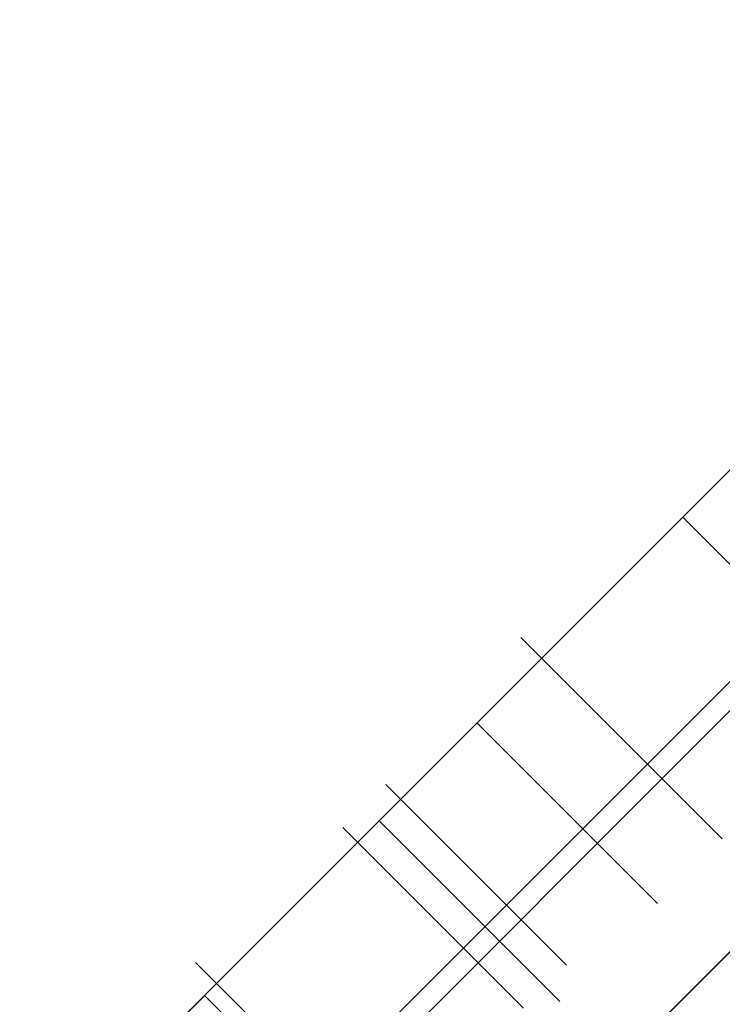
# Model space of a CAD drawing. Header units: millimetres. Extents: x -1030 to 192, y -442 to 180.
# Tile 190 of 256: x 135.02 to 139.15, y -386.28 to -380.5. Entities that reach past the tile are written whole.
import ezdxf

# ---------------------------------------------------------------- set-up
doc = ezdxf.new("R2010")
doc.units = ezdxf.units.MM
doc.header["$MEASUREMENT"] = 0
doc.layers.add('OVIDIO 120x60x72h', color=7, linetype='Continuous')

msp = doc.modelspace()

# ---------------------------------------------------------------- linework, layer by layer
at = {"layer": 'OVIDIO 120x60x72h', "extrusion": (-0.108979, 0.202852, 0.973126)}
for points in [[(38.868, 451.5685), (38.868, 612.2243)], [(38.868, 612.2243), (38.868, 451.5685)], [(38.5725, 612.2243), (38.5725, 451.5685)], [(38.2771, 612.2243), (38.2771, 451.5685)], [(38.2771, 451.5685), (38.2771, 612.2243)]]:
    msp.add_lwpolyline(points, dxfattribs=at)
at = {"layer": 'OVIDIO 120x60x72h', "extrusion": (-0.021464, 0.046296, 0.998697)}
msp.add_lwpolyline([(19.9294, 365.9942), (19.9294, 466.5073)], dxfattribs=at)
at = {"layer": 'OVIDIO 120x60x72h', "extrusion": (-0.235702, 0.235702, 0.942809)}
for points in [[(169.6528, 623.0175), (169.6528, 518.4771)], [(171.0609, 628.1882), (171.0609, 522.7802)], [(175.9098, 649.4132), (175.9098, 540.3354)], [(174.9611, 540.3354), (174.9611, 649.4132)], [(177.8072, 540.3354), (177.8072, 649.4132)], [(178.7558, 649.4132), (178.7558, 540.3354)]]:
    msp.add_lwpolyline(points, dxfattribs=at)
at = {"layer": 'OVIDIO 120x60x72h', "extrusion": (0.881274, 0.265352, -0.39108)}
msp.add_lwpolyline([(-375.7164, 607.8304), (-417.5841, 662.2096)], dxfattribs=at)
at = {"layer": 'OVIDIO 120x60x72h', "extrusion": (-0.202852, 0.108979, 0.973126)}
for points in [[(299.8346, 513.0026), (299.8346, 352.3468)], [(299.8346, 352.3468), (299.8346, 513.0026)], [(300.1301, 513.0026), (300.1301, 352.3468)], [(300.4256, 352.3468), (300.4256, 513.0026)], [(300.4256, 513.0026), (300.4256, 352.3468)]]:
    msp.add_lwpolyline(points, dxfattribs=at)
at = {"layer": 'OVIDIO 120x60x72h', "extrusion": (0.265352, 0.881274, 0.39108)}
msp.add_lwpolyline([(-262.6077, 775.0404), (-220.74, 720.6611)], dxfattribs=at)
at = {"layer": 'OVIDIO 120x60x72h', "extrusion": (-0.046296, 0.021464, 0.998697)}
for points in [[(310.702, 243.4754), (310.702, 344.7798)], [(312.1882, 244.4436), (312.1882, 344.9548)]]:
    msp.add_lwpolyline(points, dxfattribs=at)
at = {"layer": 'OVIDIO 120x60x72h', "extrusion": (-0.015219, -0.015219, 0.999768)}
msp.add_lwpolyline([(153.0376, -369.2713), (143.66, -378.6467)], dxfattribs=at)
at = {"layer": 'OVIDIO 120x60x72h', "extrusion": (-0.000231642, 0.999884, 0.015217)}
msp.add_lwpolyline([(-145.4573, 41.3084), (-138, 531.1403)], dxfattribs=at)
at = {"layer": 'OVIDIO 120x60x72h', "extrusion": (-0.324768, -0.324768, 0.888285)}
for points in [[(369.3458, 171.6007), (369.3458, 164.5143)], [(369.3458, 164.5143), (369.3458, 171.6007)], [(370.0958, 164.5143), (370.0958, 171.6007)], [(370.8458, 164.5143), (370.8458, 171.6007)], [(370.8458, 171.6007), (370.8458, 164.5143)]]:
    msp.add_lwpolyline(points, dxfattribs=at)
at = {"layer": 'OVIDIO 120x60x72h'}
for points in [[(130.3816, -391.9523), (141.8367, -380.4972)], [(141.1296, -381.2043), (131.0887, -391.2452)], [(131.0887, -391.2452), (141.1296, -381.2043)], [(131.7958, -393.3666), (143.2509, -381.9114)], [(131.7958, -391.9523), (141.8367, -381.9114)], [(142.5438, -382.6185), (132.5029, -392.6595)], [(132.5029, -392.6595), (142.5438, -382.6185)], [(139.5903, -382.7436), (132.6279, -389.706)], [(132.6279, -389.706), (136.1091, -386.2248), (139.5903, -382.7436)], [(139.9781, -384.4771), (138.9175, -383.4165)], [(138.9175, -383.4165), (139.9781, -384.4771)], [(141.0046, -384.1578), (134.0421, -391.1202)], [(134.0421, -391.1202), (141.0046, -384.1578)], [(139.1497, -385.3055), (138.089, -384.2449)], [(138.089, -384.2449), (139.1497, -385.3055)], [(139.1497, -385.3055), (138.089, -384.2449)], [(139.3028, -384.2737), (134.1581, -389.4185)], [(138.7699, -385.6854), (137.7092, -384.6247)], [(137.7092, -384.6247), (138.7699, -385.6854)], [(138.1951, -386.2601), (137.1344, -385.1995)], [(136.1798, -386.1541), (137.2405, -387.2147)], [(137.2405, -387.2147), (136.1798, -386.1541)], [(137.2405, -387.2147), (136.1798, -386.1541)], [(137.5233, -387.639), (136.1091, -386.2248)]]:
    msp.add_lwpolyline(points, dxfattribs=at)
at = {"layer": 'OVIDIO 120x60x72h', "extrusion": (0.866025, -0.288675, 0.408248)}
for points in [[(-319.8112, -44.2325), (-317.1665, -47.4715)], [(-317.1665, -47.4715), (-319.8112, -44.2325)]]:
    msp.add_lwpolyline(points, dxfattribs=at)
at = {"layer": 'OVIDIO 120x60x72h', "extrusion": (0.707107, -0.707107, 0)}
for points in [[(-174.0585, 67.5352), (-174.0573, 67.4393), (-174.0539, 67.343), (-174.048, 67.2465), (-174.0399, 67.1497), (-174.0293, 67.0528), (-174.0163, 66.9559), (-174.0009, 66.859), (-173.9831, 66.7623), (-173.9629, 66.6658), (-173.9402, 66.5696), (-173.9151, 66.4739), (-173.8876, 66.3786), (-173.8577, 66.2839), (-173.8255, 66.19), (-173.7909, 66.0968), (-173.754, 66.0044), (-173.7148, 65.913), (-173.6734, 65.8227), (-173.6297, 65.7334), (-173.5839, 65.6453), (-173.536, 65.5585), (-173.486, 65.4731), (-173.434, 65.3891), (-173.3801, 65.3065), (-173.3243, 65.2255), (-173.2667, 65.1461), (-173.2073, 65.0684), (-173.1463, 64.9925), (-173.0837, 64.9182), (-173.0195, 64.8459), (-172.9539, 64.7753), (-172.8869, 64.7067)], [(-172.8869, 64.7067), (-172.9539, 64.7753), (-173.0195, 64.8459), (-173.0837, 64.9182), (-173.1463, 64.9925), (-173.2073, 65.0684), (-173.2667, 65.1461), (-173.3243, 65.2255), (-173.3801, 65.3065), (-173.434, 65.3891), (-173.486, 65.4731), (-173.536, 65.5585), (-173.5839, 65.6453), (-173.6297, 65.7334), (-173.6734, 65.8227), (-173.7148, 65.913), (-173.754, 66.0044), (-173.7909, 66.0968), (-173.8255, 66.19), (-173.8577, 66.2839), (-173.8876, 66.3786), (-173.9151, 66.4739), (-173.9402, 66.5696), (-173.9629, 66.6658), (-173.9831, 66.7623), (-174.0009, 66.859), (-174.0163, 66.9559), (-174.0293, 67.0528), (-174.0399, 67.1497), (-174.048, 67.2465), (-174.0539, 67.343), (-174.0573, 67.4393), (-174.0585, 67.5352)], [(-174.0585, 67.5352), (-174.0573, 67.4393), (-174.0539, 67.343), (-174.048, 67.2465), (-174.0399, 67.1497), (-174.0293, 67.0528), (-174.0163, 66.9559), (-174.0009, 66.859), (-173.9831, 66.7623), (-173.9629, 66.6658), (-173.9402, 66.5696), (-173.9151, 66.4739), (-173.8876, 66.3786), (-173.8577, 66.2839), (-173.8255, 66.19), (-173.7909, 66.0968), (-173.754, 66.0044), (-173.7148, 65.913), (-173.6734, 65.8227), (-173.6297, 65.7334), (-173.5839, 65.6453), (-173.536, 65.5585), (-173.486, 65.4731), (-173.434, 65.3891), (-173.3801, 65.3065), (-173.3243, 65.2255), (-173.2667, 65.1461), (-173.2073, 65.0684), (-173.1463, 64.9925), (-173.0837, 64.9182), (-173.0195, 64.8459), (-172.9539, 64.7753), (-172.8869, 64.7067)], [(-174.0585, 667.3317), (-174.0596, 667.4276), (-174.0631, 667.5239), (-174.0689, 667.6205), (-174.0771, 667.7172), (-174.0877, 667.8141), (-174.1007, 667.911), (-174.1161, 668.0079), (-174.134, 668.1047), (-174.1542, 668.2012), (-174.1769, 668.2973), (-174.202, 668.3931), (-174.2295, 668.4884), (-174.2594, 668.583), (-174.2917, 668.677), (-174.3263, 668.7702), (-174.3632, 668.8626), (-174.4024, 668.954), (-174.4439, 669.0443), (-174.4875, 669.1336), (-174.5334, 669.2217), (-174.5813, 669.3085), (-174.6313, 669.3939), (-174.6833, 669.4779), (-174.7372, 669.5605), (-174.793, 669.6415), (-174.8507, 669.7209), (-174.91, 669.7986), (-174.9711, 669.8745), (-175.0337, 669.9488), (-175.0979, 670.0211), (-175.1635, 670.0917), (-175.2305, 670.1603)], [(-174.0585, 67.5352), (-174.0573, 67.4393), (-174.0539, 67.343), (-174.048, 67.2465), (-174.0399, 67.1497), (-174.0293, 67.0528), (-174.0163, 66.9559), (-174.0009, 66.859), (-173.9831, 66.7623), (-173.9629, 66.6658), (-173.9402, 66.5696), (-173.9151, 66.4739), (-173.8876, 66.3786), (-173.8577, 66.2839), (-173.8255, 66.19), (-173.7909, 66.0968), (-173.754, 66.0044), (-173.7148, 65.913), (-173.6734, 65.8227), (-173.6297, 65.7334), (-173.5839, 65.6453), (-173.536, 65.5585), (-173.486, 65.4731), (-173.434, 65.3891), (-173.3801, 65.3065), (-173.3243, 65.2255), (-173.2667, 65.1461), (-173.2073, 65.0684), (-173.1463, 64.9925), (-173.0837, 64.9182), (-173.0195, 64.8459), (-172.9539, 64.7753), (-172.8869, 64.7067)], [(-174.5956, 695.8648), (-174.7106, 695.8029), (-174.8245, 695.7368), (-174.937, 695.6663), (-175.048, 695.5916), (-175.1572, 695.5126), (-175.2643, 695.4295), (-175.3691, 695.3422), (-175.4715, 695.2509), (-175.5712, 695.1557), (-175.6679, 695.0567), (-175.7614, 694.954), (-175.8516, 694.8478), (-175.8954, 694.7935), (-175.9383, 694.7383), (-175.9802, 694.6823), (-176.0212, 694.6256), (-176.0612, 694.5681), (-176.1003, 694.5099), (-176.1383, 694.451), (-176.1752, 694.3914), (-176.2112, 694.3312), (-176.246, 694.2704), (-176.2798, 694.209), (-176.3125, 694.1471), (-176.3441, 694.0846), (-176.3745, 694.0217), (-176.4038, 693.9582), (-176.432, 693.8944), (-176.4849, 693.7655), (-176.5331, 693.6352), (-176.5767, 693.5038), (-176.6155, 693.3716), (-176.6496, 693.2387), (-176.6789, 693.1055), (-176.7036, 692.9722), (-176.7236, 692.8389), (-176.739, 692.706), (-176.7499, 692.5737), (-176.7563, 692.4422), (-176.7585, 692.3116)], [(-176.7585, 692.3116), (-176.7563, 692.4422), (-176.7499, 692.5737), (-176.739, 692.706), (-176.7236, 692.8389), (-176.7036, 692.9722), (-176.6789, 693.1055), (-176.6496, 693.2387), (-176.6155, 693.3716), (-176.5767, 693.5038), (-176.5331, 693.6352), (-176.4849, 693.7655), (-176.432, 693.8944), (-176.4038, 693.9582), (-176.3745, 694.0217), (-176.3441, 694.0846), (-176.3125, 694.1471), (-176.2798, 694.209), (-176.246, 694.2704), (-176.2112, 694.3312), (-176.1752, 694.3914), (-176.1383, 694.451), (-176.1003, 694.5099), (-176.0612, 694.5681), (-176.0212, 694.6256), (-175.9802, 694.6823), (-175.9383, 694.7383), (-175.8954, 694.7935), (-175.8516, 694.8478), (-175.7614, 694.954), (-175.6679, 695.0567), (-175.5712, 695.1557), (-175.4715, 695.2509), (-175.3691, 695.3422), (-175.2643, 695.4295), (-175.1572, 695.5126), (-175.048, 695.5916), (-174.937, 695.6663), (-174.8245, 695.7368), (-174.7106, 695.8029), (-174.5956, 695.8648)], [(-175.5867, 670.5163), (-175.6537, 670.5849), (-175.7193, 670.6554), (-175.7835, 670.7278), (-175.8461, 670.802), (-175.9072, 670.878), (-175.9665, 670.9557), (-176.0241, 671.0351), (-176.08, 671.1161), (-176.1339, 671.1987), (-176.1859, 671.2827), (-176.2359, 671.3682), (-176.2838, 671.455), (-176.3296, 671.543), (-176.3733, 671.6323), (-176.4147, 671.7227), (-176.4539, 671.8141), (-176.4908, 671.9064), (-176.5254, 671.9996), (-176.5577, 672.0936), (-176.5876, 672.1883), (-176.6151, 672.2835), (-176.6401, 672.3793), (-176.6628, 672.4755), (-176.6831, 672.572), (-176.7009, 672.6687), (-176.7163, 672.7656), (-176.7293, 672.8625), (-176.7398, 672.9594), (-176.748, 673.0562), (-176.7538, 673.1528), (-176.7573, 673.249), (-176.7585, 673.3449)], [(-176.7585, 673.3449), (-176.7573, 673.249), (-176.7538, 673.1528), (-176.748, 673.0562), (-176.7398, 672.9594), (-176.7293, 672.8625), (-176.7163, 672.7656), (-176.7009, 672.6687), (-176.6831, 672.572), (-176.6628, 672.4755), (-176.6401, 672.3793), (-176.6151, 672.2835), (-176.5876, 672.1883), (-176.5577, 672.0936), (-176.5254, 671.9996), (-176.4908, 671.9064), (-176.4539, 671.8141), (-176.4147, 671.7227), (-176.3733, 671.6323), (-176.3296, 671.543), (-176.2838, 671.455), (-176.2359, 671.3682), (-176.1859, 671.2827), (-176.1339, 671.1987), (-176.08, 671.1161), (-176.0241, 671.0351), (-175.9665, 670.9557), (-175.9072, 670.878), (-175.8461, 670.802), (-175.7835, 670.7278), (-175.7193, 670.6554), (-175.6537, 670.5849), (-175.5867, 670.5163)], [(-175.2303, 670.16), (-175.1633, 670.0914), (-175.0976, 670.0208), (-175.0335, 669.9485), (-174.9708, 669.8742), (-174.9098, 669.7983), (-174.8504, 669.7205), (-174.7928, 669.6412), (-174.737, 669.5602), (-174.6831, 669.4776), (-174.6311, 669.3936), (-174.5811, 669.3081), (-174.5332, 669.2213), (-174.4874, 669.1333), (-174.4437, 669.044), (-174.4022, 668.9536), (-174.363, 668.8622), (-174.3261, 668.7699), (-174.2915, 668.6766), (-174.2593, 668.5827), (-174.2294, 668.488), (-174.2019, 668.3927), (-174.1768, 668.297), (-174.1541, 668.2008), (-174.1339, 668.1043), (-174.1161, 668.0075), (-174.1007, 667.9107), (-174.0877, 667.8137), (-174.0771, 667.7168), (-174.0689, 667.6201), (-174.0631, 667.5235), (-174.0596, 667.4272), (-174.0585, 667.3313)], [(-174.0585, 667.3313), (-174.0596, 667.4272), (-174.0631, 667.5235), (-174.0689, 667.6201), (-174.0771, 667.7168), (-174.0877, 667.8137), (-174.1007, 667.9107), (-174.1161, 668.0075), (-174.1339, 668.1043), (-174.1541, 668.2008), (-174.1768, 668.297), (-174.2019, 668.3927), (-174.2294, 668.488), (-174.2593, 668.5827), (-174.2915, 668.6766), (-174.3261, 668.7699), (-174.363, 668.8622), (-174.4022, 668.9536), (-174.4437, 669.044), (-174.4874, 669.1333), (-174.5332, 669.2213), (-174.5811, 669.3081), (-174.6311, 669.3936), (-174.6831, 669.4776), (-174.737, 669.5602), (-174.7928, 669.6412), (-174.8504, 669.7205), (-174.9098, 669.7983), (-174.9708, 669.8742), (-175.0335, 669.9485), (-175.0976, 670.0208), (-175.1633, 670.0914), (-175.2303, 670.16)], [(-176.7585, 692.3116), (-176.7563, 692.4422), (-176.7499, 692.5737), (-176.739, 692.706), (-176.7236, 692.8389), (-176.7036, 692.9722), (-176.6789, 693.1055), (-176.6496, 693.2387), (-176.6155, 693.3716), (-176.5767, 693.5038), (-176.5331, 693.6352), (-176.4849, 693.7655), (-176.432, 693.8944), (-176.4038, 693.9582), (-176.3745, 694.0217), (-176.3441, 694.0846), (-176.3125, 694.1471), (-176.2798, 694.209), (-176.246, 694.2704), (-176.2112, 694.3312), (-176.1752, 694.3914), (-176.1383, 694.451), (-176.1003, 694.5099), (-176.0612, 694.5681), (-176.0212, 694.6256), (-175.9802, 694.6823), (-175.9383, 694.7383), (-175.8954, 694.7935), (-175.8516, 694.8478), (-175.7614, 694.954), (-175.6679, 695.0567), (-175.5712, 695.1557), (-175.4715, 695.2509), (-175.3691, 695.3422), (-175.2643, 695.4295), (-175.1572, 695.5126), (-175.048, 695.5916), (-174.937, 695.6663), (-174.8245, 695.7368), (-174.7106, 695.8029), (-174.5956, 695.8648)], [(-174.5956, 695.8648), (-174.7106, 695.8029), (-174.8245, 695.7368), (-174.937, 695.6663), (-175.048, 695.5916), (-175.1572, 695.5126), (-175.2643, 695.4295), (-175.3691, 695.3422), (-175.4715, 695.2509), (-175.5712, 695.1557), (-175.6679, 695.0567), (-175.7614, 694.954), (-175.8516, 694.8478), (-175.8954, 694.7935), (-175.9383, 694.7383), (-175.9802, 694.6823), (-176.0212, 694.6256), (-176.0612, 694.5681), (-176.1003, 694.5099), (-176.1383, 694.451), (-176.1752, 694.3914), (-176.2112, 694.3312), (-176.246, 694.2704), (-176.2798, 694.209), (-176.3125, 694.1471), (-176.3441, 694.0846), (-176.3745, 694.0217), (-176.4038, 693.9582), (-176.432, 693.8944), (-176.4849, 693.7655), (-176.5331, 693.6352), (-176.5767, 693.5038), (-176.6155, 693.3716), (-176.6496, 693.2387), (-176.6789, 693.1055), (-176.7036, 692.9722), (-176.7236, 692.8389), (-176.739, 692.706), (-176.7499, 692.5737), (-176.7563, 692.4422), (-176.7585, 692.3116)]]:
    msp.add_lwpolyline(points, dxfattribs=at)
at = {"layer": 'OVIDIO 120x60x72h', "extrusion": (-0.707107, 0.707107, 0)}
for points in [[(175.2305, 670.1603), (175.1635, 670.0917), (175.0979, 670.0211), (175.0337, 669.9488), (174.9711, 669.8745), (174.91, 669.7986), (174.8507, 669.7209), (174.793, 669.6415), (174.7372, 669.5605), (174.6833, 669.4779), (174.6313, 669.3939), (174.5813, 669.3085), (174.5334, 669.2217), (174.4875, 669.1336), (174.4439, 669.0443), (174.4024, 668.954), (174.3632, 668.8626), (174.3263, 668.7702), (174.2917, 668.677), (174.2594, 668.583), (174.2295, 668.4884), (174.202, 668.3931), (174.1769, 668.2973), (174.1542, 668.2012), (174.134, 668.1047), (174.1161, 668.0079), (174.1007, 667.911), (174.0877, 667.8141), (174.0771, 667.7172), (174.0689, 667.6205), (174.0631, 667.5239), (174.0596, 667.4276), (174.0585, 667.3317)], [(175.2305, 670.1603), (175.1635, 670.0917), (175.0979, 670.0212), (175.0337, 669.9488), (174.9711, 669.8746), (174.9101, 669.7986), (174.8507, 669.7209), (174.7931, 669.6415), (174.7372, 669.5606), (174.6833, 669.478), (174.6313, 669.394), (174.5813, 669.3086), (174.5334, 669.2218), (174.4876, 669.1337), (174.4439, 669.0445), (174.4024, 668.9541), (174.3632, 668.8627), (174.3263, 668.7704), (174.2917, 668.6772), (174.2594, 668.5832), (174.2295, 668.4886), (174.202, 668.3933), (174.1769, 668.2976), (174.1542, 668.2014), (174.134, 668.1049), (174.1162, 668.0082), (174.1007, 667.9113), (174.0877, 667.8144), (174.0772, 667.7175), (174.069, 667.6207), (174.0631, 667.5242), (174.0596, 667.4279), (174.0585, 667.332)], [(176.7585, 692.3116), (176.7563, 692.4422), (176.7499, 692.5737), (176.739, 692.706), (176.7236, 692.8389), (176.7036, 692.9722), (176.6789, 693.1055), (176.6496, 693.2387), (176.6155, 693.3716), (176.5767, 693.5038), (176.5331, 693.6352), (176.4849, 693.7655), (176.432, 693.8944), (176.4038, 693.9582), (176.3745, 694.0217), (176.3441, 694.0846), (176.3125, 694.1471), (176.2798, 694.209), (176.246, 694.2704), (176.2112, 694.3312), (176.1752, 694.3914), (176.1383, 694.451), (176.1003, 694.5099), (176.0612, 694.5681), (176.0212, 694.6256), (175.9802, 694.6823), (175.9383, 694.7383), (175.8954, 694.7935), (175.8516, 694.8478), (175.7614, 694.954), (175.6679, 695.0567), (175.5712, 695.1557), (175.4715, 695.2509), (175.3691, 695.3422), (175.2643, 695.4295), (175.1572, 695.5126), (175.048, 695.5916), (174.937, 695.6663), (174.8245, 695.7368), (174.7106, 695.8029), (174.5956, 695.8648)], [(176.7585, 673.3446), (176.7573, 673.2487), (176.7538, 673.1525), (176.748, 673.0559), (176.7398, 672.9592), (176.7293, 672.8623), (176.7163, 672.7654), (176.7009, 672.6685), (176.6831, 672.5718), (176.6628, 672.4753), (176.6401, 672.3792), (176.6151, 672.2834), (176.5876, 672.1882), (176.5577, 672.0935), (176.5254, 671.9996), (176.4908, 671.9064), (176.4539, 671.814), (176.4147, 671.7227), (176.3733, 671.6323), (176.3296, 671.5431), (176.2838, 671.455), (176.2359, 671.3682), (176.1859, 671.2828), (176.134, 671.1988), (176.0801, 671.1162), (176.0243, 671.0352), (175.9667, 670.9559), (175.9073, 670.8782), (175.8463, 670.8022), (175.7836, 670.728), (175.7195, 670.6556), (175.6539, 670.5851), (175.5869, 670.5165)]]:
    msp.add_lwpolyline(points, dxfattribs=at)
at = {"layer": 'OVIDIO 120x60x72h', "extrusion": (0, 1, 0)}
for points in [[(-138.089, 67.5352), (-138.089, 667.3317)], [(-138.089, 667.3317), (-138.089, 67.5352)], [(-139.1497, 667.3313), (-139.1497, 67.5352)], [(-139.1497, 67.5352), (-139.1497, 667.3313)]]:
    msp.add_lwpolyline(points, dxfattribs=at)
at = {"layer": 'OVIDIO 120x60x72h', "extrusion": (0.000182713, -0.000182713, 1)}
for points in [[(137.9671, -384.1229), (139.0278, -385.1836)], [(139.0278, -385.1836), (137.9671, -384.1229)]]:
    msp.add_lwpolyline(points, dxfattribs=at)
at = {"layer": 'OVIDIO 120x60x72h', "extrusion": (1, 0, 0)}
for points in [[(-384.7752, 67.5352), (-384.7752, 667.3315)], [(-386.1541, 692.3116), (-386.1541, 673.3449)], [(-386.1541, 673.3449), (-386.1541, 692.3116)], [(-386.2248, 35.5783), (-386.2248, 62.8783)]]:
    msp.add_lwpolyline(points, dxfattribs=at)
at = {"layer": 'OVIDIO 120x60x72h', "extrusion": (0.865975, -0.288793, 0.408272)}
for points in [[(-321.8723, 508.8649), (-322.1908, 509.2549)], [(-322.1908, 509.2549), (-321.8723, 508.8649)], [(-322.8612, 508.7068), (-322.5427, 508.3168)], [(-322.5427, 508.3168), (-322.8612, 508.7068)]]:
    msp.add_lwpolyline(points, dxfattribs=at)
at = {"layer": 'OVIDIO 120x60x72h', "extrusion": (0.000129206, -0.000129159, 1)}
for points in [[(137.1737, -384.9871), (138.2345, -386.0476)], [(138.2345, -386.0476), (137.1737, -384.9871)], [(137.9826, -386.2993), (136.9218, -385.2389)], [(136.9218, -385.2389), (137.9826, -386.2993)]]:
    msp.add_lwpolyline(points, dxfattribs=at)
at = {"layer": 'OVIDIO 120x60x72h', "extrusion": (-0.288793, 0.865975, 0.408272)}
msp.add_lwpolyline([(-8.7238, 778.9053), (-8.4054, 779.2952)], dxfattribs=at)
at = {"layer": 'OVIDIO 120x60x72h', "extrusion": (0.000182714, -0.000182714, 1)}
for points in [[(136.0568, -386.031), (137.1175, -387.0917)], [(137.1175, -387.0917), (136.0568, -386.031)]]:
    msp.add_lwpolyline(points, dxfattribs=at)
at = {"layer": 'OVIDIO 120x60x72h', "extrusion": (0.707107, 0.707107, 0)}
msp.add_lwpolyline([(-369.3458, 62.8783), (-369.3467, 62.9505), (-369.3493, 63.0229), (-369.3537, 63.0956), (-369.3599, 63.1683), (-369.3679, 63.2412), (-369.3777, 63.3141), (-369.3893, 63.3869), (-369.4027, 63.4596), (-369.4179, 63.5321), (-369.435, 63.6043), (-369.4539, 63.6762), (-369.4746, 63.7477), (-369.4971, 63.8187), (-369.5213, 63.8892), (-369.5473, 63.9592), (-369.5751, 64.0284), (-369.6045, 64.0969), (-369.6356, 64.1646), (-369.6684, 64.2315), (-369.7028, 64.2975), (-369.7387, 64.3625), (-369.7762, 64.4265), (-369.8151, 64.4894), (-369.8555, 64.5511), (-369.8973, 64.6117), (-369.9405, 64.6711), (-369.9849, 64.7292), (-370.0306, 64.7861), (-370.0774, 64.8415), (-370.1254, 64.8956), (-370.1745, 64.9483), (-370.2245, 64.9996), (-370.2758, 65.0497), (-370.3285, 65.0987), (-370.3826, 65.1467), (-370.4381, 65.1936), (-370.4949, 65.2392), (-370.553, 65.2837), (-370.6124, 65.3268), (-370.673, 65.3686), (-370.7348, 65.409), (-370.7977, 65.448), (-370.8617, 65.4854), (-370.9267, 65.5214), (-370.9926, 65.5558), (-371.0595, 65.5885), (-371.1272, 65.6196), (-371.1958, 65.6491), (-371.265, 65.6768), (-371.3349, 65.7028), (-371.4054, 65.7271), (-371.4765, 65.7496), (-371.548, 65.7703), (-371.6199, 65.7891), (-371.6921, 65.8062), (-371.7646, 65.8215), (-371.8373, 65.8349), (-371.9101, 65.8465), (-371.983, 65.8563), (-372.0558, 65.8642), (-372.1286, 65.8704), (-372.2012, 65.8748), (-372.2737, 65.8774), (-372.3459, 65.8783)], dxfattribs=at)

doc.saveas('drawing.dxf')
